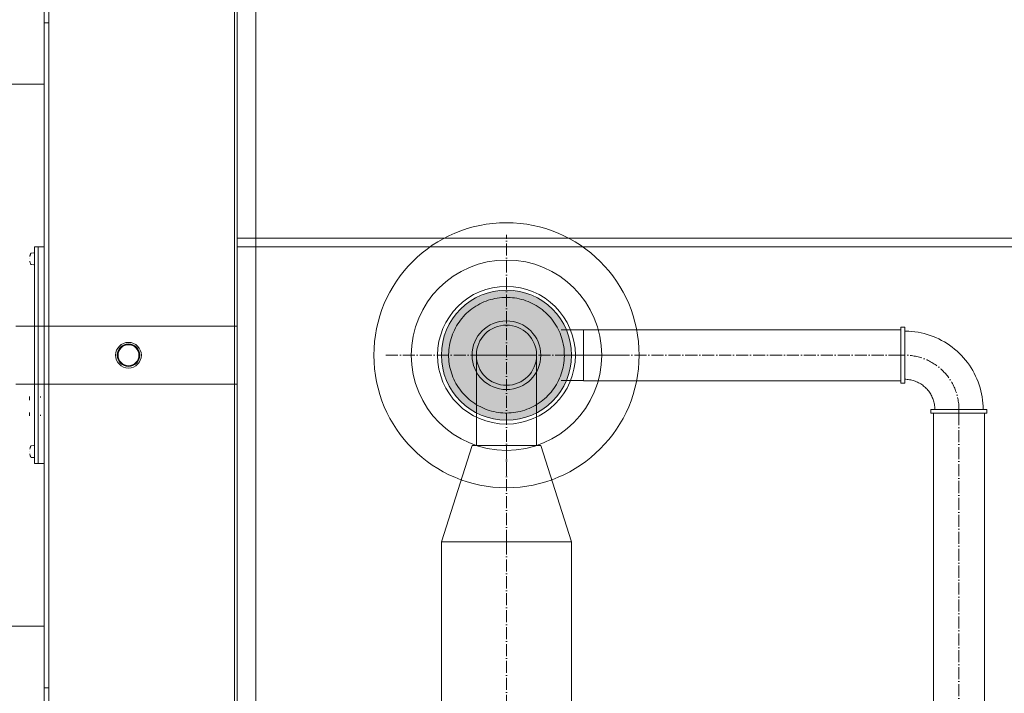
# Model space of a CAD drawing. Header units: metres. Extents: x -54598 to 1827199, y -329446 to -256744.
# Tile 59 of 256: x 10003 to 11636, y -267217 to -266099. Entities that reach past the tile are written whole.
import ezdxf

# ---------------------------------------------------------------- set-up
doc = ezdxf.new("R2010")
doc.units = ezdxf.units.M
doc.linetypes.add('ADSK_Осевая', pattern=[14, 10, -2, 0, -2])
for name, color, linetype, lineweight in [('G-IMPT', 8, 'Continuous', 9), ('M-EQPM', 7, 'Continuous', 20), ('P-PIPE', 7, 'Continuous', 20), ('P-PIPE-CNTR', 7, 'ADSK_Осевая', 20)]:
    doc.layers.add(name, color=color, linetype=linetype, lineweight=lineweight)

# ---------------------------------------------------------------- blocks, each defined once
blk = doc.blocks.new('PREXTHERM RSW 1890 - Гайка 12_dwg-571543-В_Этаж 01_Сводный')
at = {"layer": 'G-IMPT'}
for p, q in [((1424, -288.54), (1424, -287.67)), ((1424, -287.67), (1424, -288.56)), ((1433, -290.46), (1433, -287.67)), ((1433, -287.67), (1433, -290.44)), ((1433, -303.76), (1433, -300.84)), ((1433, -300.86), (1433, -303.76)), ((1424, -302.87), (1424, -303.76)), ((1424, -303.76), (1424, -302.89))]:
    blk.add_line(p, q, dxfattribs=at)
blk = doc.blocks.new('Tecofi_SR1141_Клапан предохранительный муфтовый угловой - Клапан предохранительный_SR 1141-733591-В_Этаж 01_Сводный')
at = {"layer": 'P-PIPE', "color": 22}
for p, q in [((75, 25), (0, 25)), ((0, 25), (0, -25)), ((0, -25), (0, 25)), ((75, 25), (75, -25)), ((75, -25), (75, 25)), ((0, -25), (75, -25))]:
    blk.add_line(p, q, dxfattribs=at)
at = {"layer": 'P-PIPE', "color": 22, "flags": 128}
for points in [[(48, 0), (47.96, 1.92), (47.85, 3.84), (47.65, 5.75), (47.39, 7.65), (47.04, 9.54), (46.62, 11.41), (46.13, 13.27), (45.56, 15.1), (44.92, 16.91), (44.21, 18.69), (43.43, 20.45), (42.58, 22.17), (41.66, 23.85), (40.67, 25.5), (39.62, 27.1), (38.5, 28.67), (37.32, 30.18), (36.09, 31.65), (34.79, 33.07), (33.44, 34.43), (32.04, 35.74), (30.58, 37), (29.08, 38.19), (27.53, 39.32), (25.93, 40.39), (24.3, 41.4), (22.62, 42.33), (20.91, 43.2), (19.17, 44.01), (17.39, 44.74), (15.59, 45.4), (13.76, 45.98), (11.91, 46.5), (10.04, 46.94), (8.16, 47.3), (6.26, 47.59), (4.35, 47.8), (2.44, 47.94), (0.52, 48), (-1.4, 47.98), (-3.32, 47.89), (-5.23, 47.71), (-7.14, 47.47), (-9.03, 47.14), (-10.91, 46.74), (-12.77, 46.27), (-14.61, 45.72), (-16.42, 45.1), (-18.21, 44.41), (-19.98, 43.65), (-21.7, 42.81), (-23.4, 41.91), (-25.06, 40.94), (-26.67, 39.91), (-28.25, 38.81), (-29.78, 37.65), (-31.26, 36.43), (-32.69, 35.15), (-34.07, 33.81), (-35.39, 32.42), (-36.66, 30.98), (-37.87, 29.49), (-39.02, 27.95), (-40.11, 26.37), (-41.13, 24.74), (-42.09, 23.08), (-42.98, 21.38), (-43.8, 19.64), (-44.55, 17.88), (-45.23, 16.08), (-45.83, 14.26), (-46.37, 12.41), (-46.83, 10.55), (-47.21, 8.67), (-47.52, 6.77), (-47.75, 4.87), (-47.91, 2.95), (-47.99, 1.04), (-48, 0)], [(-48, 0), (-47.96, -1.92), (-47.85, -3.84), (-47.65, -5.75), (-47.39, -7.65), (-47.04, -9.54), (-46.62, -11.41), (-46.13, -13.27), (-45.56, -15.1), (-44.92, -16.91), (-44.21, -18.69), (-43.43, -20.45), (-42.58, -22.17), (-41.66, -23.85), (-40.67, -25.5), (-39.62, -27.1), (-38.5, -28.67), (-37.32, -30.18), (-36.09, -31.65), (-34.79, -33.07), (-33.44, -34.43), (-32.04, -35.74), (-30.58, -37), (-29.08, -38.19), (-27.53, -39.32), (-25.93, -40.39), (-24.3, -41.4), (-22.62, -42.33), (-20.91, -43.2), (-19.17, -44.01), (-17.39, -44.74), (-15.59, -45.4), (-13.76, -45.98), (-11.91, -46.5), (-10.04, -46.94), (-8.16, -47.3), (-6.26, -47.59), (-4.35, -47.8), (-2.44, -47.94), (-0.52, -48), (1.4, -47.98), (3.32, -47.89), (5.23, -47.71), (7.14, -47.47), (9.03, -47.14), (10.91, -46.74), (12.77, -46.27), (14.61, -45.72), (16.42, -45.1), (18.21, -44.41), (19.98, -43.65), (21.7, -42.81), (23.4, -41.91), (25.06, -40.94), (26.67, -39.91), (28.25, -38.81), (29.78, -37.65), (31.26, -36.43), (32.69, -35.15), (34.07, -33.81), (35.39, -32.42), (36.66, -30.98), (37.87, -29.49), (39.02, -27.95), (40.11, -26.37), (41.13, -24.74), (42.09, -23.08), (42.98, -21.38), (43.8, -19.64), (44.55, -17.88), (45.23, -16.08), (45.83, -14.26), (46.37, -12.41), (46.83, -10.55), (47.21, -8.67), (47.52, -6.77), (47.75, -4.87), (47.91, -2.95), (47.99, -1.04), (48, 0)]]:
    blk.add_lwpolyline(points, dxfattribs=at)
at = {"layer": 'P-PIPE', "color": 22}
for start, end in [(0, 180), (180, 360)]:
    blk.add_arc((0, 0), 25, start, end, dxfattribs=at)
blk = doc.blocks.new('ADSK_СтальСварка_Переход_ГОСТ17378-2001 - Исполнение 2-733593-В_Этаж 01_Сводный')
at = {"layer": 'P-PIPE', "color": 22}
for radius, start, end in [(54, 90, 270), (54, 270, 90), (28.5, 90, 270), (28.5, 270, 90)]:
    blk.add_arc((-9535.09, 28466.76), radius, start, end, dxfattribs=at)
blk = doc.blocks.new('ADSK_СтальСварка_Врезка - Врезка стальная-665362-В_Этаж 01_Сводный')
at = {"layer": 'P-PIPE', "color": 22}
for p, q in [((-9481.09, 28487.76), (-9489.61, 28487.76)), ((-9471.09, 28487.76), (-9481.09, 28487.76)), ((-9489.61, 28466.76), (-9489.61, 28466.76)), ((-9489.61, 28466.76), (-9489.61, 28466.76)), ((-9471.09, 28466.76), (-9471.09, 28466.76)), ((-9471.09, 28466.76), (-9471.09, 28466.76)), ((-9489.61, 28445.76), (-9481.09, 28445.76)), ((-9481.09, 28445.76), (-9471.09, 28445.76))]:
    blk.add_line(p, q, dxfattribs=at)
blk = doc.blocks.new('ADSK_ЧугунРезьба_Угольник_ГОСТ8946-75 - Неоцинкованные-V25-В_Этаж 01_Сводный')
at = {"layer": 'P-PIPE', "color": 22}
for p, q in [((-23.2, 48.2), (-23.2, 45)), ((23.2, 48.2), (-23.2, 48.2)), ((-23.2, 48.2), (23.2, 48.2)), ((23.2, 45), (-23.2, 45)), ((-23.2, 45), (23.2, 45)), ((20, 45), (-20, 45)), ((-20, 45), (20, 45)), ((23.2, 45), (23.2, 48.2)), ((-45, 23.2), (-48.2, 23.2)), ((-48.2, 23.2), (-48.2, -23.2)), ((-48.2, -23.2), (-48.2, 23.2)), ((-45, 23.2), (-45, -23.2)), ((-45, -23.2), (-45, 23.2)), ((-45, 20), (-45, -20)), ((-45, -20), (-45, 20)), ((-48.2, -23.2), (-45, -23.2))]:
    blk.add_line(p, q, dxfattribs=at)
at = {"layer": 'P-PIPE', "color": 22, "flags": 128}
for points in [[(-45, -20), (-42.4, -19.95), (-39.81, -19.79), (-37.22, -19.53), (-34.64, -19.17), (-32.09, -18.7), (-29.55, -18.14), (-27.04, -17.47), (-24.55, -16.7), (-22.1, -15.83), (-19.69, -14.87), (-17.31, -13.81), (-14.98, -12.65), (-12.7, -11.41), (-10.47, -10.07), (-8.3, -8.65), (-6.18, -7.14), (-4.13, -5.54), (-2.14, -3.87), (-0.22, -2.11), (1.63, -0.29), (3.4, 1.61), (5.1, 3.59), (6.71, 5.62), (8.25, 7.72), (9.7, 9.88), (11.06, 12.1), (12.33, 14.36), (13.51, 16.68), (14.59, 19.04), (15.58, 21.45), (16.48, 23.89), (17.27, 26.36), (17.97, 28.87), (18.56, 31.4), (19.05, 33.95), (19.44, 36.52), (19.73, 39.11), (19.92, 41.7), (20, 44.3), (20, 45)], [(-20, 45), (-20.02, 44), (-20.08, 43), (-20.18, 42.01), (-20.32, 41.02), (-20.5, 40.03), (-20.72, 39.06), (-20.97, 38.09), (-21.27, 37.14), (-21.6, 36.19), (-21.97, 35.26), (-22.38, 34.35), (-22.83, 33.46), (-23.3, 32.58), (-23.82, 31.72), (-24.37, 30.88), (-24.95, 30.07), (-25.56, 29.28), (-26.2, 28.52), (-26.88, 27.78), (-27.58, 27.07), (-28.31, 26.38), (-29.07, 25.73), (-29.85, 25.11), (-30.66, 24.52), (-31.49, 23.96), (-32.34, 23.44), (-33.22, 22.95), (-34.11, 22.5), (-35.02, 22.08), (-35.94, 21.7), (-36.88, 21.36), (-37.83, 21.05), (-38.8, 20.78), (-39.77, 20.55), (-40.75, 20.36), (-41.74, 20.21), (-42.73, 20.1), (-43.73, 20.03), (-44.73, 20), (-45, 20)]]:
    blk.add_lwpolyline(points, dxfattribs=at)
blk = doc.blocks.new('fdsafdsf')
at = {"layer": 'P-PIPE'}
blk.add_hatch(color=7, dxfattribs=at).paths.add_polyline_path([(213447.57, 40638.89), (213461.55, 40640.73), (213474.57, 40646.13), (213485.75, 40654.71), (213494.34, 40665.89), (213499.73, 40678.92), (213501.57, 40692.89), (213499.73, 40706.87), (213494.34, 40719.89), (213485.75, 40731.08), (213474.57, 40739.66), (213461.55, 40745.05), (213447.57, 40746.89), (213433.59, 40745.05), (213420.57, 40739.66), (213409.39, 40731.08), (213400.8, 40719.89), (213395.41, 40706.87), (213393.57, 40692.89), (213395.41, 40678.92), (213400.8, 40665.89), (213409.39, 40654.71), (213420.57, 40646.13), (213433.59, 40640.73)])
at = {"layer": 'M-EQPM'}
for p, q in [((213224.07, 40790.89), (213224.07, 41457.29)), ((213239.57, 39956.89), (213239.57, 41427.89)), ((213068.07, 41365.39), (213068.07, 40020.4)), ((213068.07, 40020.4), (213068.07, 41365.39)), ((213222.07, 41365.39), (213222.07, 40020.4)), ((213222.07, 40020.4), (213222.07, 41365.39)), ((213224.07, 41366.82), (213224.07, 40018.96)), ((213224.07, 40018.96), (213224.07, 41366.82)), ((213064.07, 40968.65), (213064.07, 40989.72)), ((213068.07, 40989.72), (213068.07, 40968.65)), ((213064.07, 40968.65), (213064.07, 40416.79)), ((213064.07, 40416.79), (213064.07, 40968.65)), ((213068.07, 40968.65), (213064.07, 40968.65)), ((213068.07, 40968.65), (213064.07, 40968.65)), ((213068.07, 40968.65), (213068.07, 40416.79)), ((213068.07, 40416.79), (213068.07, 40968.65)), ((213064.07, 40917.89), (213014.07, 40917.89)), ((213224.07, 40790.09), (213224.07, 40790.89)), ((213224.07, 40790.09), (214485.07, 40790.09)), ((214485.07, 40790.09), (213224.07, 40790.09)), ((213239.57, 40782.7), (213239.57, 40790.09)), ((213239.57, 40790.09), (215735.57, 40790.09)), ((213055.53, 40777.85), (213053.53, 40777.69)), ((213055.53, 40777.85), (213053.53, 40777.69)), ((213056.07, 40602.89), (213056.07, 40782.89)), ((213059.07, 40782.89), (213056.07, 40782.89)), ((213059.07, 40782.89), (213059.07, 40602.89)), ((213059.07, 40602.89), (213059.07, 40782.89)), ((213064.07, 40782.89), (213059.07, 40782.89)), ((213064.07, 40782.89), (213064.07, 40602.89)), ((214485.07, 40782.7), (213224.07, 40782.7)), ((213224.07, 40781.9), (213224.07, 40782.7)), ((214485.07, 40782.7), (213224.07, 40782.7)), ((213224.07, 39928.49), (213224.07, 40781.9)), ((215735.57, 40782.7), (213239.57, 40782.7)), ((213052.22, 40772.9), (213052.22, 40772.9)), ((213052.22, 40772.9), (213052.22, 40772.9)), ((213052.22, 40772.9), (213052.22, 40772.9)), ((213052.22, 40772.9), (213052.22, 40772.9)), ((213053.53, 40768.11), (213055.53, 40767.94)), ((213053.53, 40768.11), (213055.53, 40767.94)), ((213224.07, 40717.04), (213040.57, 40717.04)), ((213064.07, 40692.89), (213064.07, 40692.89)), ((213064.07, 40692.89), (213064.07, 40692.89)), ((213224.07, 40692.89), (213224.07, 40692.89)), ((213224.07, 40692.89), (213224.07, 40692.89)), ((213040.57, 40668.74), (213224.07, 40668.74)), ((213052.22, 40612.9), (213052.22, 40612.9)), ((213052.22, 40612.9), (213052.22, 40612.9)), ((213052.22, 40612.9), (213052.22, 40612.9)), ((213052.22, 40612.9), (213052.22, 40612.9)), ((213055.53, 40617.85), (213053.53, 40617.69)), ((213055.53, 40617.85), (213053.53, 40617.69)), ((213053.53, 40608.11), (213055.53, 40607.94)), ((213053.53, 40608.11), (213055.53, 40607.94)), ((213056.07, 40602.89), (213059.07, 40602.89)), ((213059.07, 40602.89), (213064.07, 40602.89)), ((213014.07, 40467.89), (213064.07, 40467.89)), ((213064.07, 40396.11), (213064.07, 40416.79)), ((213068.07, 40416.79), (213064.07, 40416.79)), ((213068.07, 40416.79), (213064.07, 40416.79)), ((213068.07, 40416.79), (213068.07, 40396.11))]:
    blk.add_line(p, q, dxfattribs=at)
at = {"layer": 'M-EQPM', "flags": 128}
for points in [[(213222.07, 40399.52), (213222.07, 40424), (213222.07, 40448.9), (213222.07, 40474.19), (213222.07, 40499.83), (213222.07, 40525.78), (213222.07, 40552), (213222.07, 40578.45), (213222.07, 40605.07), (213222.07, 40631.84), (213222.07, 40658.7), (213222.07, 40685.62), (213222.07, 40712.56), (213222.07, 40739.46), (213222.07, 40766.28), (213222.07, 40792.99), (213222.07, 40819.54), (213222.07, 40845.88), (213222.07, 40871.98), (213222.07, 40897.8), (213222.07, 40923.28), (213222.07, 40948.4), (213222.07, 40973.11)], [(213222.07, 40986.26), (213222.07, 40961.79), (213222.07, 40936.89), (213222.07, 40911.6), (213222.07, 40885.96), (213222.07, 40860), (213222.07, 40833.79), (213222.07, 40807.34), (213222.07, 40780.72), (213222.07, 40753.95), (213222.07, 40727.08), (213222.07, 40700.16), (213222.07, 40673.23), (213222.07, 40646.33), (213222.07, 40619.51), (213222.07, 40592.8), (213222.07, 40566.25), (213222.07, 40539.91), (213222.07, 40513.81), (213222.07, 40487.99), (213222.07, 40462.51), (213222.07, 40437.39), (213222.07, 40412.68), (213222.07, 40388.42)], [(213052.22, 40774.78), (213052.31, 40775.25), (213052.41, 40775.71), (213052.53, 40776.16), (213052.67, 40776.61), (213052.83, 40777.06), (213052.89, 40777.21)], [(213052.22, 40774.78), (213052.31, 40775.25), (213052.41, 40775.71), (213052.53, 40776.16), (213052.67, 40776.61), (213052.83, 40777.06), (213052.89, 40777.21)], [(213052.89, 40777.21), (213052.9, 40777.23), (213052.91, 40777.26), (213052.92, 40777.29), (213052.94, 40777.32), (213052.95, 40777.34), (213052.97, 40777.37), (213052.99, 40777.39), (213053.01, 40777.41), (213053.03, 40777.44), (213053.05, 40777.46), (213053.07, 40777.48), (213053.09, 40777.5), (213053.12, 40777.52), (213053.14, 40777.54), (213053.17, 40777.56), (213053.19, 40777.57), (213053.22, 40777.59), (213053.25, 40777.6), (213053.27, 40777.62), (213053.3, 40777.63), (213053.33, 40777.64), (213053.36, 40777.65), (213053.39, 40777.66), (213053.42, 40777.67), (213053.45, 40777.68), (213053.48, 40777.68), (213053.51, 40777.68), (213053.53, 40777.69)], [(213052.89, 40777.21), (213052.9, 40777.23), (213052.91, 40777.26), (213052.92, 40777.29), (213052.94, 40777.32), (213052.95, 40777.34), (213052.97, 40777.37), (213052.99, 40777.39), (213053.01, 40777.41), (213053.03, 40777.44), (213053.05, 40777.46), (213053.07, 40777.48), (213053.09, 40777.5), (213053.12, 40777.52), (213053.14, 40777.54), (213053.17, 40777.56), (213053.19, 40777.57), (213053.22, 40777.59), (213053.25, 40777.6), (213053.27, 40777.62), (213053.3, 40777.63), (213053.33, 40777.64), (213053.36, 40777.65), (213053.39, 40777.66), (213053.42, 40777.67), (213053.45, 40777.68), (213053.48, 40777.68), (213053.51, 40777.68), (213053.53, 40777.69)], [(213055.53, 40777.85), (213055.55, 40777.85), (213055.57, 40777.86), (213055.59, 40777.85), (213055.61, 40777.85), (213055.63, 40777.85), (213055.65, 40777.85), (213055.67, 40777.85), (213055.69, 40777.84), (213055.71, 40777.84), (213055.73, 40777.83), (213055.74, 40777.82), (213055.76, 40777.82), (213055.78, 40777.81), (213055.8, 40777.8), (213055.82, 40777.79), (213055.83, 40777.78), (213055.85, 40777.77), (213055.87, 40777.76), (213055.88, 40777.74), (213055.9, 40777.73), (213055.91, 40777.72), (213055.93, 40777.7), (213055.94, 40777.69), (213055.95, 40777.67), (213055.97, 40777.66), (213055.98, 40777.64), (213055.99, 40777.63), (213056, 40777.61), (213056.01, 40777.59), (213056.02, 40777.57), (213056.03, 40777.56), (213056.04, 40777.54), (213056.04, 40777.52), (213056.05, 40777.5), (213056.05, 40777.48), (213056.06, 40777.46), (213056.06, 40777.44), (213056.07, 40777.42), (213056.07, 40777.4), (213056.07, 40777.38), (213056.07, 40777.36), (213056.07, 40777.36)], [(213055.53, 40777.85), (213055.55, 40777.85), (213055.57, 40777.86), (213055.59, 40777.85), (213055.61, 40777.85), (213055.63, 40777.85), (213055.65, 40777.85), (213055.67, 40777.85), (213055.69, 40777.84), (213055.71, 40777.84), (213055.73, 40777.83), (213055.74, 40777.82), (213055.76, 40777.82), (213055.78, 40777.81), (213055.8, 40777.8), (213055.82, 40777.79), (213055.83, 40777.78), (213055.85, 40777.77), (213055.87, 40777.76), (213055.88, 40777.74), (213055.9, 40777.73), (213055.91, 40777.72), (213055.93, 40777.7), (213055.94, 40777.69), (213055.95, 40777.67), (213055.97, 40777.66), (213055.98, 40777.64), (213055.99, 40777.63), (213056, 40777.61), (213056.01, 40777.59), (213056.02, 40777.57), (213056.03, 40777.56), (213056.04, 40777.54), (213056.04, 40777.52), (213056.05, 40777.5), (213056.05, 40777.48), (213056.06, 40777.46), (213056.06, 40777.44), (213056.07, 40777.42), (213056.07, 40777.4), (213056.07, 40777.38), (213056.07, 40777.36), (213056.07, 40777.36)], [(213056.07, 40777.36), (213056.07, 40777.35), (213056.07, 40777.34), (213056.07, 40777.32), (213056.07, 40777.3), (213056.07, 40777.27), (213056.07, 40777.23), (213056.07, 40777.18), (213056.07, 40777.13), (213056.07, 40777.07), (213056.07, 40777), (213056.07, 40776.93), (213056.07, 40776.85), (213056.07, 40776.77), (213056.07, 40776.67), (213056.07, 40776.58), (213056.07, 40776.47), (213056.07, 40776.36), (213056.07, 40776.25), (213056.07, 40776.13), (213056.07, 40776), (213056.07, 40775.87), (213056.07, 40775.74), (213056.07, 40775.6), (213056.07, 40775.45), (213056.07, 40775.31), (213056.07, 40775.15), (213056.07, 40775), (213056.07, 40774.84), (213056.07, 40774.68), (213056.07, 40774.51), (213056.07, 40774.35), (213056.07, 40774.18), (213056.07, 40774), (213056.07, 40773.83), (213056.07, 40773.66), (213056.07, 40773.48), (213056.07, 40773.3), (213056.07, 40773.12), (213056.07, 40772.95), (213056.07, 40772.9)], [(213056.07, 40777.36), (213056.07, 40777.35), (213056.07, 40777.34), (213056.07, 40777.32), (213056.07, 40777.3), (213056.07, 40777.27), (213056.07, 40777.23), (213056.07, 40777.18), (213056.07, 40777.13), (213056.07, 40777.07), (213056.07, 40777), (213056.07, 40776.93), (213056.07, 40776.85), (213056.07, 40776.77), (213056.07, 40776.67), (213056.07, 40776.58), (213056.07, 40776.47), (213056.07, 40776.36), (213056.07, 40776.25), (213056.07, 40776.13), (213056.07, 40776), (213056.07, 40775.87), (213056.07, 40775.74), (213056.07, 40775.6), (213056.07, 40775.45), (213056.07, 40775.31), (213056.07, 40775.15), (213056.07, 40775), (213056.07, 40774.84), (213056.07, 40774.68), (213056.07, 40774.51), (213056.07, 40774.35), (213056.07, 40774.18), (213056.07, 40774), (213056.07, 40773.83), (213056.07, 40773.66), (213056.07, 40773.48), (213056.07, 40773.3), (213056.07, 40773.12), (213056.07, 40772.95), (213056.07, 40772.9)], [(213056.07, 40772.9), (213056.07, 40773.08), (213056.07, 40773.25), (213056.07, 40773.43), (213056.07, 40773.61), (213056.07, 40773.78), (213056.07, 40773.96), (213056.07, 40774.13), (213056.07, 40774.3), (213056.07, 40774.47), (213056.07, 40774.63), (213056.07, 40774.8), (213056.07, 40774.96), (213056.07, 40775.11), (213056.07, 40775.27), (213056.07, 40775.41), (213056.07, 40775.56), (213056.07, 40775.7), (213056.07, 40775.84), (213056.07, 40775.97), (213056.07, 40776.1), (213056.07, 40776.22), (213056.07, 40776.33), (213056.07, 40776.44), (213056.07, 40776.55), (213056.07, 40776.65), (213056.07, 40776.74), (213056.07, 40776.83), (213056.07, 40776.91), (213056.07, 40776.98), (213056.07, 40777.05), (213056.07, 40777.11), (213056.07, 40777.17), (213056.07, 40777.22), (213056.07, 40777.26), (213056.07, 40777.29), (213056.07, 40777.32), (213056.07, 40777.34), (213056.07, 40777.35), (213056.07, 40777.35)], [(213056.07, 40772.9), (213056.07, 40773.08), (213056.07, 40773.25), (213056.07, 40773.43), (213056.07, 40773.61), (213056.07, 40773.78), (213056.07, 40773.96), (213056.07, 40774.13), (213056.07, 40774.3), (213056.07, 40774.47), (213056.07, 40774.63), (213056.07, 40774.8), (213056.07, 40774.96), (213056.07, 40775.11), (213056.07, 40775.27), (213056.07, 40775.41), (213056.07, 40775.56), (213056.07, 40775.7), (213056.07, 40775.84), (213056.07, 40775.97), (213056.07, 40776.1), (213056.07, 40776.22), (213056.07, 40776.33), (213056.07, 40776.44), (213056.07, 40776.55), (213056.07, 40776.65), (213056.07, 40776.74), (213056.07, 40776.83), (213056.07, 40776.91), (213056.07, 40776.98), (213056.07, 40777.05), (213056.07, 40777.11), (213056.07, 40777.17), (213056.07, 40777.22), (213056.07, 40777.26), (213056.07, 40777.29), (213056.07, 40777.32), (213056.07, 40777.34), (213056.07, 40777.35), (213056.07, 40777.35)], [(213052.89, 40768.59), (213052.72, 40769.03), (213052.58, 40769.48), (213052.45, 40769.94), (213052.34, 40770.39), (213052.25, 40770.86), (213052.22, 40771.01)], [(213052.89, 40768.59), (213052.72, 40769.03), (213052.58, 40769.48), (213052.45, 40769.94), (213052.34, 40770.39), (213052.25, 40770.86), (213052.22, 40771.01)], [(213053.53, 40768.11), (213053.5, 40768.11), (213053.47, 40768.12), (213053.44, 40768.12), (213053.41, 40768.13), (213053.38, 40768.14), (213053.35, 40768.15), (213053.32, 40768.16), (213053.3, 40768.17), (213053.27, 40768.18), (213053.24, 40768.19), (213053.21, 40768.21), (213053.19, 40768.23), (213053.16, 40768.24), (213053.14, 40768.26), (213053.11, 40768.28), (213053.09, 40768.3), (213053.07, 40768.32), (213053.05, 40768.34), (213053.03, 40768.36), (213053.01, 40768.39), (213052.99, 40768.41), (213052.97, 40768.43), (213052.95, 40768.46), (213052.94, 40768.49), (213052.92, 40768.51), (213052.91, 40768.54), (213052.9, 40768.57), (213052.89, 40768.59)], [(213053.53, 40768.11), (213053.5, 40768.11), (213053.47, 40768.12), (213053.44, 40768.12), (213053.41, 40768.13), (213053.38, 40768.14), (213053.35, 40768.15), (213053.32, 40768.16), (213053.3, 40768.17), (213053.27, 40768.18), (213053.24, 40768.19), (213053.21, 40768.21), (213053.19, 40768.23), (213053.16, 40768.24), (213053.14, 40768.26), (213053.11, 40768.28), (213053.09, 40768.3), (213053.07, 40768.32), (213053.05, 40768.34), (213053.03, 40768.36), (213053.01, 40768.39), (213052.99, 40768.41), (213052.97, 40768.43), (213052.95, 40768.46), (213052.94, 40768.49), (213052.92, 40768.51), (213052.91, 40768.54), (213052.9, 40768.57), (213052.89, 40768.59)], [(213056.07, 40768.44), (213056.07, 40768.42), (213056.07, 40768.4), (213056.07, 40768.38), (213056.06, 40768.36), (213056.06, 40768.34), (213056.06, 40768.32), (213056.05, 40768.3), (213056.04, 40768.28), (213056.04, 40768.27), (213056.03, 40768.25), (213056.02, 40768.23), (213056.01, 40768.21), (213056, 40768.19), (213055.99, 40768.18), (213055.98, 40768.16), (213055.97, 40768.14), (213055.96, 40768.13), (213055.95, 40768.11), (213055.93, 40768.1), (213055.92, 40768.08), (213055.9, 40768.07), (213055.89, 40768.06), (213055.87, 40768.04), (213055.86, 40768.03), (213055.84, 40768.02), (213055.82, 40768.01), (213055.81, 40768), (213055.79, 40767.99), (213055.77, 40767.98), (213055.75, 40767.98), (213055.73, 40767.97), (213055.71, 40767.96), (213055.69, 40767.96), (213055.67, 40767.95), (213055.65, 40767.95), (213055.64, 40767.95), (213055.62, 40767.94), (213055.6, 40767.94), (213055.58, 40767.94), (213055.56, 40767.94), (213055.54, 40767.94), (213055.53, 40767.94)], [(213056.07, 40768.44), (213056.07, 40768.42), (213056.07, 40768.4), (213056.07, 40768.38), (213056.06, 40768.36), (213056.06, 40768.34), (213056.06, 40768.32), (213056.05, 40768.3), (213056.04, 40768.28), (213056.04, 40768.27), (213056.03, 40768.25), (213056.02, 40768.23), (213056.01, 40768.21), (213056, 40768.19), (213055.99, 40768.18), (213055.98, 40768.16), (213055.97, 40768.14), (213055.96, 40768.13), (213055.95, 40768.11), (213055.93, 40768.1), (213055.92, 40768.08), (213055.9, 40768.07), (213055.89, 40768.06), (213055.87, 40768.04), (213055.86, 40768.03), (213055.84, 40768.02), (213055.82, 40768.01), (213055.81, 40768), (213055.79, 40767.99), (213055.77, 40767.98), (213055.75, 40767.98), (213055.73, 40767.97), (213055.71, 40767.96), (213055.69, 40767.96), (213055.67, 40767.95), (213055.65, 40767.95), (213055.64, 40767.95), (213055.62, 40767.94), (213055.6, 40767.94), (213055.58, 40767.94), (213055.56, 40767.94), (213055.54, 40767.94), (213055.53, 40767.94)], [(213056.07, 40772.9), (213056.07, 40772.72), (213056.07, 40772.54), (213056.07, 40772.37), (213056.07, 40772.19), (213056.07, 40772.01), (213056.07, 40771.84), (213056.07, 40771.67), (213056.07, 40771.5), (213056.07, 40771.33), (213056.07, 40771.16), (213056.07, 40771), (213056.07, 40770.84), (213056.07, 40770.68), (213056.07, 40770.53), (213056.07, 40770.38), (213056.07, 40770.24), (213056.07, 40770.1), (213056.07, 40769.96), (213056.07, 40769.83), (213056.07, 40769.7), (213056.07, 40769.58), (213056.07, 40769.46), (213056.07, 40769.35), (213056.07, 40769.25), (213056.07, 40769.15), (213056.07, 40769.06), (213056.07, 40768.97), (213056.07, 40768.89), (213056.07, 40768.81), (213056.07, 40768.74), (213056.07, 40768.68), (213056.07, 40768.63), (213056.07, 40768.58), (213056.07, 40768.54), (213056.07, 40768.51), (213056.07, 40768.48), (213056.07, 40768.46), (213056.07, 40768.45), (213056.07, 40768.44)], [(213056.07, 40768.44), (213056.07, 40768.45), (213056.07, 40768.46), (213056.07, 40768.47), (213056.07, 40768.5), (213056.07, 40768.53), (213056.07, 40768.57), (213056.07, 40768.62), (213056.07, 40768.67), (213056.07, 40768.73), (213056.07, 40768.79), (213056.07, 40768.87), (213056.07, 40768.95), (213056.07, 40769.03), (213056.07, 40769.12), (213056.07, 40769.22), (213056.07, 40769.32), (213056.07, 40769.43), (213056.07, 40769.55), (213056.07, 40769.67), (213056.07, 40769.79), (213056.07, 40769.92), (213056.07, 40770.06), (213056.07, 40770.2), (213056.07, 40770.34), (213056.07, 40770.49), (213056.07, 40770.64), (213056.07, 40770.8), (213056.07, 40770.96), (213056.07, 40771.12), (213056.07, 40771.28), (213056.07, 40771.45), (213056.07, 40771.62), (213056.07, 40771.79), (213056.07, 40771.97), (213056.07, 40772.14), (213056.07, 40772.32), (213056.07, 40772.49), (213056.07, 40772.67), (213056.07, 40772.85), (213056.07, 40772.9)], [(213056.07, 40772.9), (213056.07, 40772.72), (213056.07, 40772.54), (213056.07, 40772.37), (213056.07, 40772.19), (213056.07, 40772.01), (213056.07, 40771.84), (213056.07, 40771.67), (213056.07, 40771.5), (213056.07, 40771.33), (213056.07, 40771.16), (213056.07, 40771), (213056.07, 40770.84), (213056.07, 40770.68), (213056.07, 40770.53), (213056.07, 40770.38), (213056.07, 40770.24), (213056.07, 40770.1), (213056.07, 40769.96), (213056.07, 40769.83), (213056.07, 40769.7), (213056.07, 40769.58), (213056.07, 40769.46), (213056.07, 40769.35), (213056.07, 40769.25), (213056.07, 40769.15), (213056.07, 40769.06), (213056.07, 40768.97), (213056.07, 40768.89), (213056.07, 40768.81), (213056.07, 40768.74), (213056.07, 40768.68), (213056.07, 40768.63), (213056.07, 40768.58), (213056.07, 40768.54), (213056.07, 40768.51), (213056.07, 40768.48), (213056.07, 40768.46), (213056.07, 40768.45), (213056.07, 40768.44)], [(213056.07, 40768.44), (213056.07, 40768.45), (213056.07, 40768.46), (213056.07, 40768.47), (213056.07, 40768.5), (213056.07, 40768.53), (213056.07, 40768.57), (213056.07, 40768.62), (213056.07, 40768.67), (213056.07, 40768.73), (213056.07, 40768.79), (213056.07, 40768.87), (213056.07, 40768.95), (213056.07, 40769.03), (213056.07, 40769.12), (213056.07, 40769.22), (213056.07, 40769.32), (213056.07, 40769.43), (213056.07, 40769.55), (213056.07, 40769.67), (213056.07, 40769.79), (213056.07, 40769.92), (213056.07, 40770.06), (213056.07, 40770.2), (213056.07, 40770.34), (213056.07, 40770.49), (213056.07, 40770.64), (213056.07, 40770.8), (213056.07, 40770.96), (213056.07, 40771.12), (213056.07, 40771.28), (213056.07, 40771.45), (213056.07, 40771.62), (213056.07, 40771.79), (213056.07, 40771.97), (213056.07, 40772.14), (213056.07, 40772.32), (213056.07, 40772.49), (213056.07, 40772.67), (213056.07, 40772.85), (213056.07, 40772.9)], [(213052.22, 40614.78), (213052.31, 40615.25), (213052.41, 40615.71), (213052.53, 40616.16), (213052.67, 40616.61), (213052.83, 40617.06), (213052.89, 40617.21)], [(213052.22, 40614.78), (213052.31, 40615.25), (213052.41, 40615.71), (213052.53, 40616.16), (213052.67, 40616.61), (213052.83, 40617.06), (213052.89, 40617.21)], [(213052.89, 40617.21), (213052.9, 40617.23), (213052.91, 40617.26), (213052.92, 40617.29), (213052.94, 40617.32), (213052.95, 40617.34), (213052.97, 40617.37), (213052.99, 40617.39), (213053.01, 40617.41), (213053.03, 40617.44), (213053.05, 40617.46), (213053.07, 40617.48), (213053.09, 40617.5), (213053.12, 40617.52), (213053.14, 40617.54), (213053.17, 40617.56), (213053.19, 40617.57), (213053.22, 40617.59), (213053.25, 40617.6), (213053.27, 40617.62), (213053.3, 40617.63), (213053.33, 40617.64), (213053.36, 40617.65), (213053.39, 40617.66), (213053.42, 40617.67), (213053.45, 40617.68), (213053.48, 40617.68), (213053.51, 40617.68), (213053.53, 40617.69)], [(213052.89, 40617.21), (213052.9, 40617.23), (213052.91, 40617.26), (213052.92, 40617.29), (213052.94, 40617.32), (213052.95, 40617.34), (213052.97, 40617.37), (213052.99, 40617.39), (213053.01, 40617.41), (213053.03, 40617.44), (213053.05, 40617.46), (213053.07, 40617.48), (213053.09, 40617.5), (213053.12, 40617.52), (213053.14, 40617.54), (213053.17, 40617.56), (213053.19, 40617.57), (213053.22, 40617.59), (213053.25, 40617.6), (213053.27, 40617.62), (213053.3, 40617.63), (213053.33, 40617.64), (213053.36, 40617.65), (213053.39, 40617.66), (213053.42, 40617.67), (213053.45, 40617.68), (213053.48, 40617.68), (213053.51, 40617.68), (213053.53, 40617.69)], [(213055.53, 40617.85), (213055.55, 40617.85), (213055.57, 40617.86), (213055.59, 40617.85), (213055.61, 40617.85), (213055.63, 40617.85), (213055.65, 40617.85), (213055.67, 40617.85), (213055.69, 40617.84), (213055.71, 40617.84), (213055.73, 40617.83), (213055.74, 40617.82), (213055.76, 40617.82), (213055.78, 40617.81), (213055.8, 40617.8), (213055.82, 40617.79), (213055.83, 40617.78), (213055.85, 40617.77), (213055.87, 40617.76), (213055.88, 40617.75), (213055.9, 40617.73), (213055.91, 40617.72), (213055.93, 40617.7), (213055.94, 40617.69), (213055.95, 40617.68), (213055.97, 40617.66), (213055.98, 40617.64), (213055.99, 40617.63), (213056, 40617.61), (213056.01, 40617.59), (213056.02, 40617.57), (213056.03, 40617.56), (213056.04, 40617.54), (213056.04, 40617.52), (213056.05, 40617.5), (213056.05, 40617.48), (213056.06, 40617.46), (213056.06, 40617.44), (213056.07, 40617.42), (213056.07, 40617.4), (213056.07, 40617.38), (213056.07, 40617.36), (213056.07, 40617.36)], [(213055.53, 40617.85), (213055.55, 40617.85), (213055.57, 40617.86), (213055.59, 40617.85), (213055.61, 40617.85), (213055.63, 40617.85), (213055.65, 40617.85), (213055.67, 40617.85), (213055.69, 40617.84), (213055.71, 40617.84), (213055.73, 40617.83), (213055.74, 40617.82), (213055.76, 40617.82), (213055.78, 40617.81), (213055.8, 40617.8), (213055.82, 40617.79), (213055.83, 40617.78), (213055.85, 40617.77), (213055.87, 40617.76), (213055.88, 40617.75), (213055.9, 40617.73), (213055.91, 40617.72), (213055.93, 40617.7), (213055.94, 40617.69), (213055.95, 40617.68), (213055.97, 40617.66), (213055.98, 40617.64), (213055.99, 40617.63), (213056, 40617.61), (213056.01, 40617.59), (213056.02, 40617.57), (213056.03, 40617.56), (213056.04, 40617.54), (213056.04, 40617.52), (213056.05, 40617.5), (213056.05, 40617.48), (213056.06, 40617.46), (213056.06, 40617.44), (213056.07, 40617.42), (213056.07, 40617.4), (213056.07, 40617.38), (213056.07, 40617.36), (213056.07, 40617.36)], [(213056.07, 40612.9), (213056.07, 40613.08), (213056.07, 40613.25), (213056.07, 40613.43), (213056.07, 40613.61), (213056.07, 40613.78), (213056.07, 40613.96), (213056.07, 40614.13), (213056.07, 40614.3), (213056.07, 40614.47), (213056.07, 40614.63), (213056.07, 40614.8), (213056.07, 40614.96), (213056.07, 40615.11), (213056.07, 40615.27), (213056.07, 40615.42), (213056.07, 40615.56), (213056.07, 40615.7), (213056.07, 40615.84), (213056.07, 40615.97), (213056.07, 40616.1), (213056.07, 40616.22), (213056.07, 40616.33), (213056.07, 40616.44), (213056.07, 40616.55), (213056.07, 40616.65), (213056.07, 40616.74), (213056.07, 40616.83), (213056.07, 40616.91), (213056.07, 40616.98), (213056.07, 40617.05), (213056.07, 40617.11), (213056.07, 40617.17), (213056.07, 40617.22), (213056.07, 40617.26), (213056.07, 40617.29), (213056.07, 40617.32), (213056.07, 40617.34), (213056.07, 40617.35), (213056.07, 40617.36)], [(213056.07, 40617.36), (213056.07, 40617.35), (213056.07, 40617.34), (213056.07, 40617.32), (213056.07, 40617.3), (213056.07, 40617.27), (213056.07, 40617.23), (213056.07, 40617.18), (213056.07, 40617.13), (213056.07, 40617.07), (213056.07, 40617), (213056.07, 40616.93), (213056.07, 40616.85), (213056.07, 40616.77), (213056.07, 40616.67), (213056.07, 40616.58), (213056.07, 40616.47), (213056.07, 40616.36), (213056.07, 40616.25), (213056.07, 40616.13), (213056.07, 40616), (213056.07, 40615.87), (213056.07, 40615.74), (213056.07, 40615.6), (213056.07, 40615.45), (213056.07, 40615.31), (213056.07, 40615.15), (213056.07, 40615), (213056.07, 40614.84), (213056.07, 40614.68), (213056.07, 40614.51), (213056.07, 40614.35), (213056.07, 40614.18), (213056.07, 40614), (213056.07, 40613.83), (213056.07, 40613.66), (213056.07, 40613.48), (213056.07, 40613.3), (213056.07, 40613.13), (213056.07, 40612.95), (213056.07, 40612.9)], [(213056.07, 40612.9), (213056.07, 40613.08), (213056.07, 40613.25), (213056.07, 40613.43), (213056.07, 40613.61), (213056.07, 40613.78), (213056.07, 40613.96), (213056.07, 40614.13), (213056.07, 40614.3), (213056.07, 40614.47), (213056.07, 40614.63), (213056.07, 40614.8), (213056.07, 40614.96), (213056.07, 40615.11), (213056.07, 40615.27), (213056.07, 40615.42), (213056.07, 40615.56), (213056.07, 40615.7), (213056.07, 40615.84), (213056.07, 40615.97), (213056.07, 40616.1), (213056.07, 40616.22), (213056.07, 40616.33), (213056.07, 40616.44), (213056.07, 40616.55), (213056.07, 40616.65), (213056.07, 40616.74), (213056.07, 40616.83), (213056.07, 40616.91), (213056.07, 40616.98), (213056.07, 40617.05), (213056.07, 40617.11), (213056.07, 40617.17), (213056.07, 40617.22), (213056.07, 40617.26), (213056.07, 40617.29), (213056.07, 40617.32), (213056.07, 40617.34), (213056.07, 40617.35), (213056.07, 40617.36)], [(213056.07, 40617.36), (213056.07, 40617.35), (213056.07, 40617.34), (213056.07, 40617.32), (213056.07, 40617.3), (213056.07, 40617.27), (213056.07, 40617.23), (213056.07, 40617.18), (213056.07, 40617.13), (213056.07, 40617.07), (213056.07, 40617), (213056.07, 40616.93), (213056.07, 40616.85), (213056.07, 40616.77), (213056.07, 40616.67), (213056.07, 40616.58), (213056.07, 40616.47), (213056.07, 40616.36), (213056.07, 40616.25), (213056.07, 40616.13), (213056.07, 40616), (213056.07, 40615.87), (213056.07, 40615.74), (213056.07, 40615.6), (213056.07, 40615.45), (213056.07, 40615.31), (213056.07, 40615.15), (213056.07, 40615), (213056.07, 40614.84), (213056.07, 40614.68), (213056.07, 40614.51), (213056.07, 40614.35), (213056.07, 40614.18), (213056.07, 40614), (213056.07, 40613.83), (213056.07, 40613.66), (213056.07, 40613.48), (213056.07, 40613.3), (213056.07, 40613.13), (213056.07, 40612.95), (213056.07, 40612.9)], [(213056.07, 40612.9), (213056.07, 40612.72), (213056.07, 40612.54), (213056.07, 40612.37), (213056.07, 40612.19), (213056.07, 40612.01), (213056.07, 40611.84), (213056.07, 40611.67), (213056.07, 40611.5), (213056.07, 40611.33), (213056.07, 40611.16), (213056.07, 40611), (213056.07, 40610.84), (213056.07, 40610.68), (213056.07, 40610.53), (213056.07, 40610.38), (213056.07, 40610.24), (213056.07, 40610.1), (213056.07, 40609.96), (213056.07, 40609.83), (213056.07, 40609.7), (213056.07, 40609.58), (213056.07, 40609.46), (213056.07, 40609.35), (213056.07, 40609.25), (213056.07, 40609.15), (213056.07, 40609.06), (213056.07, 40608.97), (213056.07, 40608.89), (213056.07, 40608.81), (213056.07, 40608.75), (213056.07, 40608.68), (213056.07, 40608.63), (213056.07, 40608.58), (213056.07, 40608.54), (213056.07, 40608.51), (213056.07, 40608.48), (213056.07, 40608.46), (213056.07, 40608.45), (213056.07, 40608.44)], [(213056.07, 40608.44), (213056.07, 40608.45), (213056.07, 40608.46), (213056.07, 40608.47), (213056.07, 40608.5), (213056.07, 40608.53), (213056.07, 40608.57), (213056.07, 40608.62), (213056.07, 40608.67), (213056.07, 40608.73), (213056.07, 40608.79), (213056.07, 40608.87), (213056.07, 40608.95), (213056.07, 40609.03), (213056.07, 40609.12), (213056.07, 40609.22), (213056.07, 40609.32), (213056.07, 40609.43), (213056.07, 40609.55), (213056.07, 40609.67), (213056.07, 40609.79), (213056.07, 40609.92), (213056.07, 40610.06), (213056.07, 40610.2), (213056.07, 40610.34), (213056.07, 40610.49), (213056.07, 40610.64), (213056.07, 40610.8), (213056.07, 40610.96), (213056.07, 40611.12), (213056.07, 40611.28), (213056.07, 40611.45), (213056.07, 40611.62), (213056.07, 40611.79), (213056.07, 40611.97), (213056.07, 40612.14), (213056.07, 40612.32), (213056.07, 40612.49), (213056.07, 40612.67), (213056.07, 40612.85), (213056.07, 40612.9)], [(213056.07, 40612.9), (213056.07, 40612.72), (213056.07, 40612.54), (213056.07, 40612.37), (213056.07, 40612.19), (213056.07, 40612.01), (213056.07, 40611.84), (213056.07, 40611.67), (213056.07, 40611.5), (213056.07, 40611.33), (213056.07, 40611.16), (213056.07, 40611), (213056.07, 40610.84), (213056.07, 40610.68), (213056.07, 40610.53), (213056.07, 40610.38), (213056.07, 40610.24), (213056.07, 40610.1), (213056.07, 40609.96), (213056.07, 40609.83), (213056.07, 40609.7), (213056.07, 40609.58), (213056.07, 40609.46), (213056.07, 40609.35), (213056.07, 40609.25), (213056.07, 40609.15), (213056.07, 40609.06), (213056.07, 40608.97), (213056.07, 40608.89), (213056.07, 40608.81), (213056.07, 40608.75), (213056.07, 40608.68), (213056.07, 40608.63), (213056.07, 40608.58), (213056.07, 40608.54), (213056.07, 40608.51), (213056.07, 40608.48), (213056.07, 40608.46), (213056.07, 40608.45), (213056.07, 40608.44)], [(213056.07, 40608.44), (213056.07, 40608.45), (213056.07, 40608.46), (213056.07, 40608.47), (213056.07, 40608.5), (213056.07, 40608.53), (213056.07, 40608.57), (213056.07, 40608.62), (213056.07, 40608.67), (213056.07, 40608.73), (213056.07, 40608.79), (213056.07, 40608.87), (213056.07, 40608.95), (213056.07, 40609.03), (213056.07, 40609.12), (213056.07, 40609.22), (213056.07, 40609.32), (213056.07, 40609.43), (213056.07, 40609.55), (213056.07, 40609.67), (213056.07, 40609.79), (213056.07, 40609.92), (213056.07, 40610.06), (213056.07, 40610.2), (213056.07, 40610.34), (213056.07, 40610.49), (213056.07, 40610.64), (213056.07, 40610.8), (213056.07, 40610.96), (213056.07, 40611.12), (213056.07, 40611.28), (213056.07, 40611.45), (213056.07, 40611.62), (213056.07, 40611.79), (213056.07, 40611.97), (213056.07, 40612.14), (213056.07, 40612.32), (213056.07, 40612.49), (213056.07, 40612.67), (213056.07, 40612.85), (213056.07, 40612.9)], [(213052.89, 40608.59), (213052.72, 40609.03), (213052.58, 40609.48), (213052.45, 40609.94), (213052.34, 40610.39), (213052.25, 40610.86), (213052.22, 40611.01)], [(213052.89, 40608.59), (213052.72, 40609.03), (213052.58, 40609.48), (213052.45, 40609.94), (213052.34, 40610.39), (213052.25, 40610.86), (213052.22, 40611.01)], [(213053.53, 40608.11), (213053.5, 40608.11), (213053.47, 40608.12), (213053.44, 40608.12), (213053.41, 40608.13), (213053.38, 40608.14), (213053.35, 40608.15), (213053.32, 40608.16), (213053.3, 40608.17), (213053.27, 40608.18), (213053.24, 40608.19), (213053.21, 40608.21), (213053.19, 40608.23), (213053.16, 40608.24), (213053.14, 40608.26), (213053.11, 40608.28), (213053.09, 40608.3), (213053.07, 40608.32), (213053.05, 40608.34), (213053.03, 40608.36), (213053.01, 40608.39), (213052.99, 40608.41), (213052.97, 40608.44), (213052.95, 40608.46), (213052.94, 40608.49), (213052.92, 40608.51), (213052.91, 40608.54), (213052.9, 40608.57), (213052.89, 40608.59)], [(213053.53, 40608.11), (213053.5, 40608.11), (213053.47, 40608.12), (213053.44, 40608.12), (213053.41, 40608.13), (213053.38, 40608.14), (213053.35, 40608.15), (213053.32, 40608.16), (213053.3, 40608.17), (213053.27, 40608.18), (213053.24, 40608.19), (213053.21, 40608.21), (213053.19, 40608.23), (213053.16, 40608.24), (213053.14, 40608.26), (213053.11, 40608.28), (213053.09, 40608.3), (213053.07, 40608.32), (213053.05, 40608.34), (213053.03, 40608.36), (213053.01, 40608.39), (213052.99, 40608.41), (213052.97, 40608.44), (213052.95, 40608.46), (213052.94, 40608.49), (213052.92, 40608.51), (213052.91, 40608.54), (213052.9, 40608.57), (213052.89, 40608.59)], [(213056.07, 40608.44), (213056.07, 40608.42), (213056.07, 40608.4), (213056.07, 40608.38), (213056.06, 40608.36), (213056.06, 40608.34), (213056.06, 40608.32), (213056.05, 40608.3), (213056.04, 40608.28), (213056.04, 40608.27), (213056.03, 40608.25), (213056.02, 40608.23), (213056.01, 40608.21), (213056, 40608.19), (213055.99, 40608.18), (213055.98, 40608.16), (213055.97, 40608.14), (213055.96, 40608.13), (213055.95, 40608.11), (213055.93, 40608.1), (213055.92, 40608.08), (213055.9, 40608.07), (213055.89, 40608.06), (213055.87, 40608.04), (213055.86, 40608.03), (213055.84, 40608.02), (213055.82, 40608.01), (213055.81, 40608), (213055.79, 40607.99), (213055.77, 40607.98), (213055.75, 40607.98), (213055.73, 40607.97), (213055.71, 40607.96), (213055.69, 40607.96), (213055.67, 40607.95), (213055.65, 40607.95), (213055.64, 40607.95), (213055.62, 40607.94), (213055.6, 40607.94), (213055.58, 40607.94), (213055.56, 40607.94), (213055.54, 40607.94), (213055.53, 40607.94)], [(213056.07, 40608.44), (213056.07, 40608.42), (213056.07, 40608.4), (213056.07, 40608.38), (213056.06, 40608.36), (213056.06, 40608.34), (213056.06, 40608.32), (213056.05, 40608.3), (213056.04, 40608.28), (213056.04, 40608.27), (213056.03, 40608.25), (213056.02, 40608.23), (213056.01, 40608.21), (213056, 40608.19), (213055.99, 40608.18), (213055.98, 40608.16), (213055.97, 40608.14), (213055.96, 40608.13), (213055.95, 40608.11), (213055.93, 40608.1), (213055.92, 40608.08), (213055.9, 40608.07), (213055.89, 40608.06), (213055.87, 40608.04), (213055.86, 40608.03), (213055.84, 40608.02), (213055.82, 40608.01), (213055.81, 40608), (213055.79, 40607.99), (213055.77, 40607.98), (213055.75, 40607.98), (213055.73, 40607.97), (213055.71, 40607.96), (213055.69, 40607.96), (213055.67, 40607.95), (213055.65, 40607.95), (213055.64, 40607.95), (213055.62, 40607.94), (213055.6, 40607.94), (213055.58, 40607.94), (213055.56, 40607.94), (213055.54, 40607.94), (213055.53, 40607.94)]]:
    blk.add_lwpolyline(points, dxfattribs=at)
at = {"layer": 'M-EQPM'}
for centre, radius, start, end in [((213447.57, 40692.89), 110, 0, 180), ((213447.57, 40692.89), 79, 0, 180), ((213447.57, 40692.89), 79, 0, 180), ((213447.57, 40692.89), 57.15, 0, 180), ((213447.57, 40692.89), 57.15, 0, 180), ((213134.07, 40692.89), 10.65, 0, 180), ((213134.07, 40692.89), 10.65, 0, 180), ((213134.07, 40692.89), 9.33, 0, 180), ((213134.07, 40692.89), 8.69, 0, 180), ((213134.07, 40692.89), 10.65, 180, 0), ((213134.07, 40692.89), 10.65, 180, 0), ((213134.07, 40692.89), 9.33, 180, 0), ((213134.07, 40692.89), 8.69, 180, 0), ((213447.57, 40692.89), 110, 180, 0), ((213447.57, 40692.89), 79, 180, 0), ((213447.57, 40692.89), 79, 180, 0), ((213447.57, 40692.89), 57.15, 180, 0), ((213447.57, 40692.89), 57.15, 180, 0)]:
    blk.add_arc(centre, radius, start, end, dxfattribs=at)
at = {"layer": 'P-PIPE', "color": 22}
for p, q in [((213774.65, 40714.04), (213511.57, 40714.04)), ((213511.57, 40671.74), (213511.57, 40714.04)), ((213774.65, 40671.74), (213774.65, 40714.04)), ((213511.57, 40671.74), (213774.65, 40671.74)), ((213801.7, 40644.69), (213801.7, 39801.27)), ((213801.7, 40644.69), (213844, 40644.69)), ((213844, 39801.27), (213844, 40644.69)), ((213419.07, 40617.89), (213393.57, 40537.89)), ((213476.07, 40617.89), (213419.07, 40617.89)), ((213501.57, 40537.89), (213476.07, 40617.89)), ((213393.57, 40537.89), (213393.57, 39923.33)), ((213501.57, 40537.89), (213393.57, 40537.89)), ((213501.57, 40537.89), (213393.57, 40537.89)), ((213501.57, 39923.33), (213501.57, 40537.89))]:
    blk.add_line(p, q, dxfattribs=at)
at = {"layer": 'P-PIPE-CNTR', "color": 22}
for p, q in [((213447.57, 40592.89), (213447.57, 40792.89)), ((213347.57, 40692.89), (213547.57, 40692.89)), ((213493.05, 40692.89), (213511.57, 40692.89)), ((213511.57, 40692.89), (213774.65, 40692.89)), ((213511.57, 40692.89), (213774.65, 40692.89)), ((213777.85, 40692.89), (213774.65, 40692.89)), ((213822.85, 40644.69), (213822.85, 40647.89)), ((213822.85, 40644.69), (213822.85, 39801.27)), ((213822.85, 40644.69), (213822.85, 39801.27)), ((213447.57, 40537.89), (213447.57, 40617.89)), ((213447.57, 39923.33), (213447.57, 40537.89)), ((213447.57, 39923.33), (213447.57, 40537.89))]:
    blk.add_line(p, q, dxfattribs=at)
blk.add_arc((213777.85, 40647.89), 45, 0, 90, dxfattribs=at)
at = {"rotation": 180}
blk.add_blockref('PREXTHERM RSW 1890 - Гайка 12_dwg-571543-В_Этаж 01_Сводный', (214485.07, 40354.79), dxfattribs=at)
blk.add_blockref('PREXTHERM RSW 1890 - Гайка 12_dwg-571543-В_Этаж 01_Сводный', (214485.07, 40354.79), dxfattribs=at)
at = {"layer": 'P-PIPE', "color": 22}
for name in ['ADSK_СтальСварка_Переход_ГОСТ17378-2001 - Исполнение 2-733593-В_Этаж 01_Сводный', 'ADSK_СтальСварка_Врезка - Врезка стальная-665362-В_Этаж 01_Сводный']:
    blk.add_blockref(name, (222982.66, 12226.14), dxfattribs=at)
for name, p, rotation in [('Tecofi_SR1141_Клапан предохранительный муфтовый угловой - Клапан предохранительный_SR 1141-733591-В_Этаж 01_Сводный', (213447.57, 40692.89), 270), ('ADSK_ЧугунРезьба_Угольник_ГОСТ8946-75 - Неоцинкованные-V25-В_Этаж 01_Сводный', (213822.85, 40692.89), 90)]:
    blk.add_blockref(name, p, dxfattribs=dict(at, rotation=rotation))

msp = doc.modelspace()

# ---------------------------------------------------------------- block references
at = {"color": 5, "lineweight": 30, "xscale": 2, "yscale": 2, "zscale": 2}
msp.add_blockref('fdsafdsf', (-416084.8, -348041.5), dxfattribs=at)

doc.saveas('drawing.dxf')
